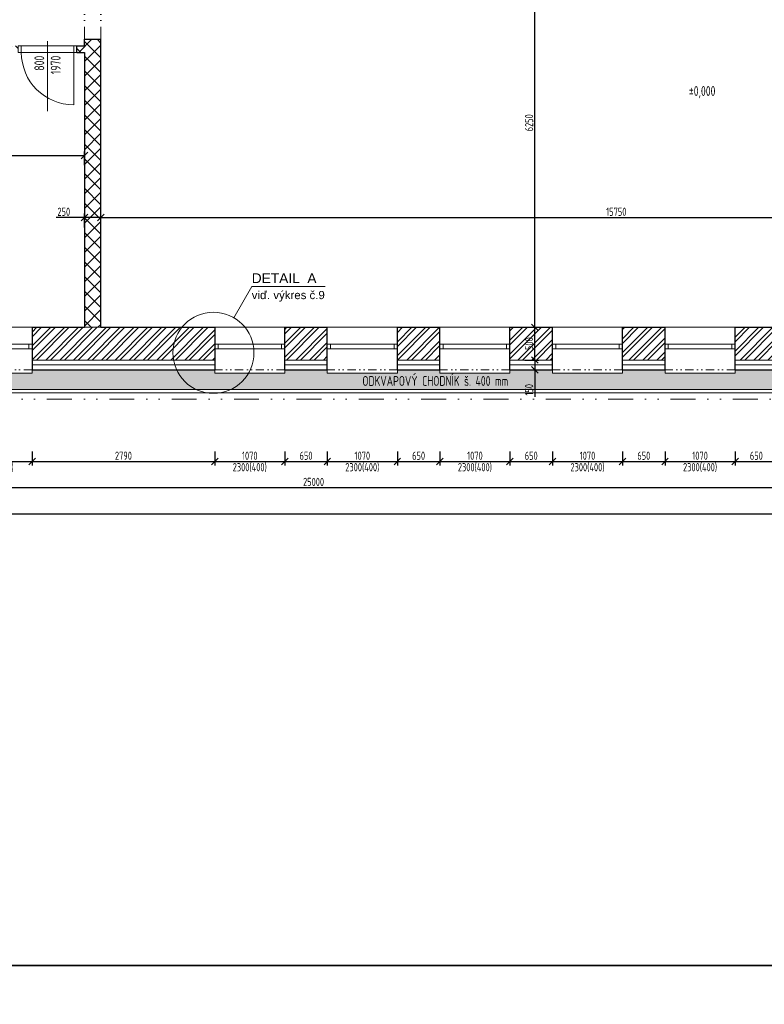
# Model space of a CAD drawing. Header units: millimetres. Extents: x -66400 to 220000, y -39950 to 48800.
# Tile 12 of 48: x 8510 to 19886, y -9844 to 5200. Entities that reach past the tile are written whole.
import ezdxf

# ---------------------------------------------------------------- set-up
doc = ezdxf.new("R2010")
doc.units = ezdxf.units.MM
doc.linetypes.add('DIVIDE', pattern=[31.75, 12.7, -6.35, 0, -6.35, 0, -6.35])
doc.layers.get('Defpoints').update_dxf_attribs({"color": 161})
for name, color, linetype, lineweight in [('A koty', 7, 'Continuous', 5), ('A nad', 7, 'DIVIDE', 9), ('A okná-dvere', 144, 'Continuous', 9), ('A steny', 30, 'Continuous', 30), ('A tenkeciary', 8, 'Continuous', 9), ('A tepel.izolacia', 7, 'BATTING', 5)]:
    doc.layers.add(name, color=color, linetype=linetype, lineweight=lineweight)
doc.layers.add('A srafy', color=7, linetype='Continuous', lineweight=5, true_color=0x7a7a7a)
doc.styles.add('ARIAL', font='arial.ttf', dxfattribs={"height": 2})
doc.styles.add('ISOCP', font='isocp.shx', dxfattribs={"width": 0.8})
doc.linetypes.add('BATTING', pattern='A,0.00254,-2.54,[134,ltypeshp.shx,S=2.54,R=0,X=-2.54,Y=0],-5.08,[134,ltypeshp.shx,S=2.54,R=180,X=2.54,Y=0],-2.54', length=10.16254)
doc.dimstyles.new('50', dxfattribs={"dimscale": 50, "dimtxt": 2.5, "dimasz": 2, "dimexe": 1.25, "dimexo": 3, "dimgap": 0.5, "dimtad": 1, "dimdec": 0, "dimrnd": 5, "dimtxsty": 'ISOCP', "dimblk": 'OBLIQUE', "dimcen": 1.4, "dimclrd": 256, "dimclre": 256, "dimclrt": 256, "dimadec": 0, "dimazin": 0, "dimtfac": 1, "dimtdec": 0, "dimtix": 1, "dimtmove": 2, "dimatfit": 0, "dimfxl": 0, "dimarcsym": 0})

# ---------------------------------------------------------------- blocks, each defined once
blk = doc.blocks.new('_Oblique')
at = {"color": 0, "linetype": 'ByBlock', "lineweight": -2}
blk.add_line((-0.5, -0.5), (0.5, 0.5), dxfattribs=at)
blk = doc.blocks.new('*D215')
at = {"layer": 'A koty', "lineweight": -2, "transparency": 16777216}
for p, q in [((7630, -1400), (7630, -1612.5)), ((8700, -1400), (8700, -1612.5)), ((7630, -1550), (8700, -1550))]:
    blk.add_line(p, q, dxfattribs=at)
at = {"layer": 'Defpoints', "color": 0, "transparency": 16777216}
for p in [(7630, -150), (8700, -150), (8700, -1550)]:
    blk.add_point(p, dxfattribs=at)
at = {"layer": 'A koty', "lineweight": -2, "transparency": 16777216, "xscale": 100, "yscale": 100, "zscale": 100, "rotation": 180}
blk.add_blockref('_Oblique', (7630, -1550), dxfattribs=at)
at = {"layer": 'A koty', "lineweight": -2, "transparency": 16777216, "xscale": 100, "yscale": 100, "zscale": 100}
blk.add_blockref('_Oblique', (8700, -1550), dxfattribs=at)
at = {"layer": 'A koty', "transparency": 16777216, "char_height": 125, "attachment_point": 5, "style": 'ISOCP'}
for s, insert in [('1070', (8165, -1462.5)), ('1900(800)', (8165, -1643.75))]:
    blk.add_mtext(s, dxfattribs=dict(at, insert=insert))
blk = doc.blocks.new('*D216')
at = {"layer": 'A koty', "lineweight": -2, "transparency": 16777216}
for p, q in [((8700, -1400), (8700, -1612)), ((11490, -1400), (11490, -1612)), ((8700, -1550), (11490, -1550))]:
    blk.add_line(p, q, dxfattribs=at)
at = {"layer": 'Defpoints', "color": 0, "transparency": 16777216}
for p in [(8700, -150), (11490, -150), (11490, -1550)]:
    blk.add_point(p, dxfattribs=at)
at = {"layer": 'A koty', "lineweight": -2, "transparency": 16777216, "xscale": 100, "yscale": 100, "zscale": 100, "rotation": 180}
blk.add_blockref('_Oblique', (8700, -1550), dxfattribs=at)
at = {"layer": 'A koty', "lineweight": -2, "transparency": 16777216, "xscale": 100, "yscale": 100, "zscale": 100}
blk.add_blockref('_Oblique', (11490, -1550), dxfattribs=at)
at = {"layer": 'A koty', "transparency": 16777216, "insert": (10095, -1462), "char_height": 125, "attachment_point": 5, "style": 'ISOCP'}
blk.add_mtext('2790', dxfattribs=at)
blk = doc.blocks.new('*D217')
at = {"layer": 'A koty', "lineweight": -2, "transparency": 16777216}
for p, q in [((11490, -1400), (11490, -1612.5)), ((12560, -1400), (12560, -1612.5)), ((11490, -1550), (12560, -1550))]:
    blk.add_line(p, q, dxfattribs=at)
at = {"layer": 'Defpoints', "color": 0, "transparency": 16777216}
for p in [(11490, -150), (12560, -150), (12560, -1550)]:
    blk.add_point(p, dxfattribs=at)
at = {"layer": 'A koty', "lineweight": -2, "transparency": 16777216, "xscale": 100, "yscale": 100, "zscale": 100, "rotation": 180}
blk.add_blockref('_Oblique', (11490, -1550), dxfattribs=at)
at = {"layer": 'A koty', "lineweight": -2, "transparency": 16777216, "xscale": 100, "yscale": 100, "zscale": 100}
blk.add_blockref('_Oblique', (12560, -1550), dxfattribs=at)
at = {"layer": 'A koty', "transparency": 16777216, "char_height": 125, "attachment_point": 5, "style": 'ISOCP'}
for s, insert in [('1070', (12025, -1462.5)), ('2300(400)', (12025, -1643.75))]:
    blk.add_mtext(s, dxfattribs=dict(at, insert=insert))
blk = doc.blocks.new('*D218')
at = {"layer": 'A koty', "lineweight": -2, "transparency": 16777216}
for p, q in [((12560, -1400), (12560, -1612.5)), ((13210, -1400), (13210, -1612.5)), ((12560, -1550), (13210, -1550))]:
    blk.add_line(p, q, dxfattribs=at)
at = {"layer": 'Defpoints', "color": 0, "transparency": 16777216}
for p in [(12560, -150), (13210, -150), (13210, -1550)]:
    blk.add_point(p, dxfattribs=at)
at = {"layer": 'A koty', "lineweight": -2, "transparency": 16777216, "xscale": 100, "yscale": 100, "zscale": 100, "rotation": 180}
blk.add_blockref('_Oblique', (12560, -1550), dxfattribs=at)
at = {"layer": 'A koty', "lineweight": -2, "transparency": 16777216, "xscale": 100, "yscale": 100, "zscale": 100}
blk.add_blockref('_Oblique', (13210, -1550), dxfattribs=at)
at = {"layer": 'A koty', "transparency": 16777216, "insert": (12885, -1462.5), "char_height": 125, "attachment_point": 5, "style": 'ISOCP'}
blk.add_mtext('650', dxfattribs=at)
blk = doc.blocks.new('*D219')
at = {"layer": 'A koty', "lineweight": -2, "transparency": 16777216}
for p, q in [((13210, -1400), (13210, -1612.5)), ((14280, -1400), (14280, -1612.5)), ((13210, -1550), (14280, -1550))]:
    blk.add_line(p, q, dxfattribs=at)
at = {"layer": 'Defpoints', "color": 0, "transparency": 16777216}
for p in [(13210, -150), (14280, -150), (14280, -1550)]:
    blk.add_point(p, dxfattribs=at)
at = {"layer": 'A koty', "lineweight": -2, "transparency": 16777216, "xscale": 100, "yscale": 100, "zscale": 100, "rotation": 180}
blk.add_blockref('_Oblique', (13210, -1550), dxfattribs=at)
at = {"layer": 'A koty', "lineweight": -2, "transparency": 16777216, "xscale": 100, "yscale": 100, "zscale": 100}
blk.add_blockref('_Oblique', (14280, -1550), dxfattribs=at)
at = {"layer": 'A koty', "transparency": 16777216, "char_height": 125, "attachment_point": 5, "style": 'ISOCP'}
for s, insert in [('1070', (13745, -1462.5)), ('2300(400)', (13745, -1643.75))]:
    blk.add_mtext(s, dxfattribs=dict(at, insert=insert))
blk = doc.blocks.new('*D220')
at = {"layer": 'A koty', "lineweight": -2, "transparency": 16777216}
for p, q in [((14280, -1400), (14280, -1612.5)), ((14930, -1400), (14930, -1612.5)), ((14280, -1550), (14930, -1550))]:
    blk.add_line(p, q, dxfattribs=at)
at = {"layer": 'Defpoints', "color": 0, "transparency": 16777216}
for p in [(14280, -150), (14930, -150), (14930, -1550)]:
    blk.add_point(p, dxfattribs=at)
at = {"layer": 'A koty', "lineweight": -2, "transparency": 16777216, "xscale": 100, "yscale": 100, "zscale": 100, "rotation": 180}
blk.add_blockref('_Oblique', (14280, -1550), dxfattribs=at)
at = {"layer": 'A koty', "lineweight": -2, "transparency": 16777216, "xscale": 100, "yscale": 100, "zscale": 100}
blk.add_blockref('_Oblique', (14930, -1550), dxfattribs=at)
at = {"layer": 'A koty', "transparency": 16777216, "insert": (14605, -1462.5), "char_height": 125, "attachment_point": 5, "style": 'ISOCP'}
blk.add_mtext('650', dxfattribs=at)
blk = doc.blocks.new('*D221')
at = {"layer": 'A koty', "lineweight": -2, "transparency": 16777216}
for p, q in [((14930, -1400), (14930, -1612.5)), ((16000, -1400), (16000, -1612.5)), ((14930, -1550), (16000, -1550))]:
    blk.add_line(p, q, dxfattribs=at)
at = {"layer": 'Defpoints', "color": 0, "transparency": 16777216}
for p in [(14930, -150), (16000, -150), (16000, -1550)]:
    blk.add_point(p, dxfattribs=at)
at = {"layer": 'A koty', "lineweight": -2, "transparency": 16777216, "xscale": 100, "yscale": 100, "zscale": 100, "rotation": 180}
blk.add_blockref('_Oblique', (14930, -1550), dxfattribs=at)
at = {"layer": 'A koty', "lineweight": -2, "transparency": 16777216, "xscale": 100, "yscale": 100, "zscale": 100}
blk.add_blockref('_Oblique', (16000, -1550), dxfattribs=at)
at = {"layer": 'A koty', "transparency": 16777216, "char_height": 125, "attachment_point": 5, "style": 'ISOCP'}
for s, insert in [('1070', (15465, -1462.5)), ('2300(400)', (15465, -1643.75))]:
    blk.add_mtext(s, dxfattribs=dict(at, insert=insert))
blk = doc.blocks.new('*D222')
at = {"layer": 'A koty', "lineweight": -2, "transparency": 16777216}
for p, q in [((16000, -1400), (16000, -1612.5)), ((16650, -1400), (16650, -1612.5)), ((16000, -1550), (16650, -1550))]:
    blk.add_line(p, q, dxfattribs=at)
at = {"layer": 'Defpoints', "color": 0, "transparency": 16777216}
for p in [(16000, -150), (16650, -150), (16650, -1550)]:
    blk.add_point(p, dxfattribs=at)
at = {"layer": 'A koty', "lineweight": -2, "transparency": 16777216, "xscale": 100, "yscale": 100, "zscale": 100, "rotation": 180}
blk.add_blockref('_Oblique', (16000, -1550), dxfattribs=at)
at = {"layer": 'A koty', "lineweight": -2, "transparency": 16777216, "xscale": 100, "yscale": 100, "zscale": 100}
blk.add_blockref('_Oblique', (16650, -1550), dxfattribs=at)
at = {"layer": 'A koty', "transparency": 16777216, "insert": (16325, -1462.5), "char_height": 125, "attachment_point": 5, "style": 'ISOCP'}
blk.add_mtext('650', dxfattribs=at)
blk = doc.blocks.new('*D223')
at = {"layer": 'A koty', "lineweight": -2, "transparency": 16777216}
for p, q in [((16650, -1400), (16650, -1612.5)), ((17720, -1400), (17720, -1612.5)), ((16650, -1550), (17720, -1550))]:
    blk.add_line(p, q, dxfattribs=at)
at = {"layer": 'Defpoints', "color": 0, "transparency": 16777216}
for p in [(16650, -150), (17720, -150), (17720, -1550)]:
    blk.add_point(p, dxfattribs=at)
at = {"layer": 'A koty', "lineweight": -2, "transparency": 16777216, "xscale": 100, "yscale": 100, "zscale": 100, "rotation": 180}
blk.add_blockref('_Oblique', (16650, -1550), dxfattribs=at)
at = {"layer": 'A koty', "lineweight": -2, "transparency": 16777216, "xscale": 100, "yscale": 100, "zscale": 100}
blk.add_blockref('_Oblique', (17720, -1550), dxfattribs=at)
at = {"layer": 'A koty', "transparency": 16777216, "char_height": 125, "attachment_point": 5, "style": 'ISOCP'}
for s, insert in [('1070', (17185, -1462.5)), ('2300(400)', (17185, -1643.75))]:
    blk.add_mtext(s, dxfattribs=dict(at, insert=insert))
blk = doc.blocks.new('*D224')
at = {"layer": 'A koty', "lineweight": -2, "transparency": 16777216}
for p, q in [((17720, -1400), (17720, -1612.5)), ((18370, -1400), (18370, -1612.5)), ((17720, -1550), (18370, -1550))]:
    blk.add_line(p, q, dxfattribs=at)
at = {"layer": 'Defpoints', "color": 0, "transparency": 16777216}
for p in [(17720, -150), (18370, -150), (18370, -1550)]:
    blk.add_point(p, dxfattribs=at)
at = {"layer": 'A koty', "lineweight": -2, "transparency": 16777216, "xscale": 100, "yscale": 100, "zscale": 100, "rotation": 180}
blk.add_blockref('_Oblique', (17720, -1550), dxfattribs=at)
at = {"layer": 'A koty', "lineweight": -2, "transparency": 16777216, "xscale": 100, "yscale": 100, "zscale": 100}
blk.add_blockref('_Oblique', (18370, -1550), dxfattribs=at)
at = {"layer": 'A koty', "transparency": 16777216, "insert": (18045, -1462.5), "char_height": 125, "attachment_point": 5, "style": 'ISOCP'}
blk.add_mtext('650', dxfattribs=at)
blk = doc.blocks.new('*D225')
at = {"layer": 'A koty', "lineweight": -2, "transparency": 16777216}
for p, q in [((18370, -1400), (18370, -1612.5)), ((19440, -1400), (19440, -1612.5)), ((18370, -1550), (19440, -1550))]:
    blk.add_line(p, q, dxfattribs=at)
at = {"layer": 'Defpoints', "color": 0, "transparency": 16777216}
for p in [(18370, -150), (19440, -150), (19440, -1550)]:
    blk.add_point(p, dxfattribs=at)
at = {"layer": 'A koty', "lineweight": -2, "transparency": 16777216, "xscale": 100, "yscale": 100, "zscale": 100, "rotation": 180}
blk.add_blockref('_Oblique', (18370, -1550), dxfattribs=at)
at = {"layer": 'A koty', "lineweight": -2, "transparency": 16777216, "xscale": 100, "yscale": 100, "zscale": 100}
blk.add_blockref('_Oblique', (19440, -1550), dxfattribs=at)
at = {"layer": 'A koty', "transparency": 16777216, "char_height": 125, "attachment_point": 5, "style": 'ISOCP'}
for s, insert in [('1070', (18905, -1462.5)), ('2300(400)', (18905, -1643.75))]:
    blk.add_mtext(s, dxfattribs=dict(at, insert=insert))
blk = doc.blocks.new('*D226')
at = {"layer": 'A koty', "lineweight": -2, "transparency": 16777216}
for p, q in [((19440, -1400), (19440, -1612.5)), ((20090, -1400), (20090, -1612.5)), ((19440, -1550), (20090, -1550))]:
    blk.add_line(p, q, dxfattribs=at)
at = {"layer": 'Defpoints', "color": 0, "transparency": 16777216}
for p in [(19440, -150), (20090, -150), (20090, -1550)]:
    blk.add_point(p, dxfattribs=at)
at = {"layer": 'A koty', "lineweight": -2, "transparency": 16777216, "xscale": 100, "yscale": 100, "zscale": 100, "rotation": 180}
blk.add_blockref('_Oblique', (19440, -1550), dxfattribs=at)
at = {"layer": 'A koty', "lineweight": -2, "transparency": 16777216, "xscale": 100, "yscale": 100, "zscale": 100}
blk.add_blockref('_Oblique', (20090, -1550), dxfattribs=at)
at = {"layer": 'A koty', "transparency": 16777216, "insert": (19765, -1462.5), "char_height": 125, "attachment_point": 5, "style": 'ISOCP'}
blk.add_mtext('650', dxfattribs=at)
blk = doc.blocks.new('*D248')
at = {"layer": 'A koty', "lineweight": -2, "transparency": 16777216}
for p, q in [((500, -1800), (500, -2012)), ((25500, -1800), (25500, -2012)), ((500, -1950), (25500, -1950))]:
    blk.add_line(p, q, dxfattribs=at)
at = {"layer": 'Defpoints', "color": 0, "transparency": 16777216}
for p in [(500, 500), (25500, 500), (25500, -1950)]:
    blk.add_point(p, dxfattribs=at)
at = {"layer": 'A koty', "lineweight": -2, "transparency": 16777216, "xscale": 100, "yscale": 100, "zscale": 100, "rotation": 180}
blk.add_blockref('_Oblique', (500, -1950), dxfattribs=at)
at = {"layer": 'A koty', "lineweight": -2, "transparency": 16777216, "xscale": 100, "yscale": 100, "zscale": 100}
blk.add_blockref('_Oblique', (25500, -1950), dxfattribs=at)
at = {"layer": 'A koty', "transparency": 16777216, "insert": (13000, -1862), "char_height": 125, "attachment_point": 5, "style": 'ISOCP'}
blk.add_mtext('25000', dxfattribs=at)
blk = doc.blocks.new('*D251')
at = {"layer": 'A koty', "lineweight": -2, "transparency": 16777216}
for p, q in [((-150, -300), (-150, -2412)), ((46149, -300), (46149, -2412)), ((-150, -2350), (46149, -2350))]:
    blk.add_line(p, q, dxfattribs=at)
at = {"layer": 'Defpoints', "color": 0, "transparency": 16777216}
for p in [(-150, -150), (46149, -150), (46149, -2350)]:
    blk.add_point(p, dxfattribs=at)
at = {"layer": 'A koty', "lineweight": -2, "transparency": 16777216, "xscale": 100, "yscale": 100, "zscale": 100, "rotation": 180}
blk.add_blockref('_Oblique', (-150, -2350), dxfattribs=at)
at = {"layer": 'A koty', "lineweight": -2, "transparency": 16777216, "xscale": 100, "yscale": 100, "zscale": 100}
blk.add_blockref('_Oblique', (46149, -2350), dxfattribs=at)
at = {"layer": 'A koty', "transparency": 16777216, "insert": (22925, -2262), "char_height": 125, "attachment_point": 5, "style": 'ISOCP'}
blk.add_mtext('46300', dxfattribs=at)
blk = doc.blocks.new('*D255')
at = {"layer": 'A koty', "lineweight": -2, "transparency": 16777216}
for p, q in [((6350, 2976), (6350, 3188)), ((9500, 2976), (9500, 3188)), ((6350, 3126), (9500, 3126))]:
    blk.add_line(p, q, dxfattribs=at)
at = {"layer": 'Defpoints', "color": 0, "transparency": 16777216}
for p in [(9500, 3126), (6350, 500), (9500, 500)]:
    blk.add_point(p, dxfattribs=at)
at = {"layer": 'A koty', "lineweight": -2, "transparency": 16777216, "xscale": 100, "yscale": 100, "zscale": 100, "rotation": 180}
blk.add_blockref('_Oblique', (6350, 3126), dxfattribs=at)
at = {"layer": 'A koty', "lineweight": -2, "transparency": 16777216, "xscale": 100, "yscale": 100, "zscale": 100}
blk.add_blockref('_Oblique', (9500, 3126), dxfattribs=at)
at = {"layer": 'A koty', "transparency": 16777216, "insert": (7925, 3213), "char_height": 125, "attachment_point": 5, "style": 'ISOCP'}
blk.add_mtext('3150', dxfattribs=at)
blk = doc.blocks.new('*D256')
at = {"layer": 'A koty', "lineweight": -2, "transparency": 16777216}
for p, q in [((9500, 2177), (9067, 2177)), ((9500, 2027), (9500, 2240)), ((9750, 2177), (9500, 2177)), ((9750, 2027), (9750, 2240)), ((9750, 2177), (9850, 2177))]:
    blk.add_line(p, q, dxfattribs=at)
at = {"layer": 'Defpoints', "color": 0, "transparency": 16777216}
for p in [(9750, 2177), (9500, 500), (9750, 500)]:
    blk.add_point(p, dxfattribs=at)
at = {"layer": 'A koty', "lineweight": -2, "transparency": 16777216, "xscale": 100, "yscale": 100, "zscale": 100}
blk.add_blockref('_Oblique', (9500, 2177), dxfattribs=at)
at = {"layer": 'A koty', "lineweight": -2, "transparency": 16777216, "xscale": 100, "yscale": 100, "zscale": 100, "rotation": 180}
blk.add_blockref('_Oblique', (9750, 2177), dxfattribs=at)
at = {"layer": 'A koty', "transparency": 16777216, "insert": (9184, 2265), "char_height": 125, "attachment_point": 5, "style": 'ISOCP'}
blk.add_mtext('250', dxfattribs=at)
blk = doc.blocks.new('*D257')
at = {"layer": 'A koty', "lineweight": -2, "transparency": 16777216}
for p, q in [((9750, 2027), (9750, 2240)), ((9750, 2177), (25500, 2177)), ((25500, 2027), (25500, 2240))]:
    blk.add_line(p, q, dxfattribs=at)
at = {"layer": 'Defpoints', "color": 0, "transparency": 16777216}
for p in [(25500, 2177), (9750, 500), (25500, 500)]:
    blk.add_point(p, dxfattribs=at)
at = {"layer": 'A koty', "lineweight": -2, "transparency": 16777216, "xscale": 100, "yscale": 100, "zscale": 100, "rotation": 180}
blk.add_blockref('_Oblique', (9750, 2177), dxfattribs=at)
at = {"layer": 'A koty', "lineweight": -2, "transparency": 16777216, "xscale": 100, "yscale": 100, "zscale": 100}
blk.add_blockref('_Oblique', (25500, 2177), dxfattribs=at)
at = {"layer": 'A koty', "transparency": 16777216, "insert": (17625, 2265), "char_height": 125, "attachment_point": 5, "style": 'ISOCP'}
blk.add_mtext('15750', dxfattribs=at)
blk = doc.blocks.new('*D290')
at = {"layer": 'A koty', "lineweight": -2, "transparency": 16777216}
for p, q in [((16230, 500), (16443, 500)), ((16380, 0), (16380, 500)), ((16230, 0), (16443, 0))]:
    blk.add_line(p, q, dxfattribs=at)
at = {"layer": 'Defpoints', "color": 0, "transparency": 16777216}
for p in [(16000, 500), (16380, 500), (16000, 0)]:
    blk.add_point(p, dxfattribs=at)
at = {"layer": 'A koty', "lineweight": -2, "transparency": 16777216, "xscale": 100, "yscale": 100, "zscale": 100}
for p, rotation in [((16380, 500), 90), ((16380, 0), 270)]:
    blk.add_blockref('_Oblique', p, dxfattribs=dict(at, rotation=rotation))
at = {"layer": 'A koty', "transparency": 16777216, "insert": (16293, 250), "char_height": 125, "attachment_point": 5, "rotation": 90, "style": 'ISOCP'}
blk.add_mtext('500', dxfattribs=at)
blk = doc.blocks.new('*D291')
at = {"layer": 'A koty', "lineweight": -2, "transparency": 16777216}
for p, q in [((16530, 6750), (16318, 6750)), ((16380, 500), (16380, 6750)), ((16230, 500), (16443, 500))]:
    blk.add_line(p, q, dxfattribs=at)
at = {"layer": 'Defpoints', "color": 0, "transparency": 16777216}
for p in [(16380, 6750), (19750, 6750), (16000, 500)]:
    blk.add_point(p, dxfattribs=at)
at = {"layer": 'A koty', "lineweight": -2, "transparency": 16777216, "xscale": 100, "yscale": 100, "zscale": 100}
for p, rotation in [((16380, 6750), 90), ((16380, 500), 270)]:
    blk.add_blockref('_Oblique', p, dxfattribs=dict(at, rotation=rotation))
at = {"layer": 'A koty', "transparency": 16777216, "insert": (16293, 3625), "char_height": 125, "attachment_point": 5, "rotation": 90, "style": 'ISOCP'}
blk.add_mtext('6250', dxfattribs=at)
blk = doc.blocks.new('*D203')
at = {"layer": 'A koty', "lineweight": -2, "transparency": 16777216}
for p, q in [((38700, 14150), (-2862.5, 14150)), ((-2800, -150), (-2800, 14150)), ((-300, -150), (-2862.5, -150))]:
    blk.add_line(p, q, dxfattribs=at)
at = {"layer": 'Defpoints', "color": 0, "transparency": 16777216}
for p in [(-2800, 14150), (38850, 14150), (-150, -150)]:
    blk.add_point(p, dxfattribs=at)
at = {"layer": 'A koty', "lineweight": -2, "transparency": 16777216, "xscale": 100, "yscale": 100, "zscale": 100}
for p, rotation in [((-2800, 14150), 90), ((-2800, -150), 270)]:
    blk.add_blockref('_Oblique', p, dxfattribs=dict(at, rotation=rotation))
at = {"layer": 'A koty', "transparency": 16777216, "insert": (-2887.5, 7150), "char_height": 125, "attachment_point": 5, "rotation": 90, "style": 'ISOCP'}
blk.add_mtext('14300', dxfattribs=at)
blk = doc.blocks.new('*D384')
at = {"layer": 'A koty', "lineweight": -2, "transparency": 16777216}
for p, q in [((16230, 0), (16443, 0)), ((16380, 0), (16380, 100)), ((16380, 0), (16380, -150)), ((16230, -150), (16443, -150)), ((16380, -150), (16380, -560))]:
    blk.add_line(p, q, dxfattribs=at)
at = {"layer": 'Defpoints', "color": 0, "transparency": 16777216}
for p in [(16000, 0), (16000, -150), (16380, -150)]:
    blk.add_point(p, dxfattribs=at)
at = {"layer": 'A koty', "lineweight": -2, "transparency": 16777216, "xscale": 100, "yscale": 100, "zscale": 100}
for p, rotation in [((16380, 0), 270), ((16380, -150), 90)]:
    blk.add_blockref('_Oblique', p, dxfattribs=dict(at, rotation=rotation))
at = {"layer": 'A koty', "transparency": 16777216, "insert": (16293, -455), "char_height": 125, "attachment_point": 5, "rotation": 90, "style": 'ISOCP'}
blk.add_mtext('150', dxfattribs=at)

msp = doc.modelspace()

# ---------------------------------------------------------------- hatches: boundary and pattern name
at = {"layer": 'A srafy'}
h = msp.add_hatch(dxfattribs=at)
h.set_pattern_fill('ANSI37', color=256, scale=50)
h.paths.add_polyline_path([(9750, 4900), (9500, 4900), (9500, 4800), (9385, 4800), (9385, 4700), (9500, 4700), (9500, 500), (9750, 500)])
h.paths.add_polyline_path([(8485, 4800), (3385, 4800), (3385, 4700), (6250, 4700), (6250, 500), (6350, 500), (6350, 4700), (8485, 4700)])
h.paths.add_polyline_path([(2485, 4800), (500, 4800), (500, 4700), (2485, 4700)])
h.paths.add_polyline_path([(10000, 7000), (9750, 7000), (9750, 10500), (9500, 10500), (9500, 6100), (9750, 6100), (9750, 6750), (10000, 6750)])
h.paths.add_polyline_path([(19750, 7000), (19500, 7000), (19500, 10500), (19250, 10500), (19250, 7000), (10900, 7000), (10900, 6750), (19750, 6750)])
h.paths.add_polyline_path([(25500, 7000), (20650, 7000), (20650, 6750), (25500, 6750)])
at = {"layer": 'A srafy', "true_color": 0xf0300a}
h = msp.add_hatch(dxfattribs=at)
h.set_pattern_fill('GRAVEL', color=20, scale=15, angle=45)
h.paths.add_polyline_path([(-150, 3980), (-200, 3980), (-200, 4510), (-150, 4510), (-150, 4700), (-462.5, 4700), (-437.5, -450), (34025, -450), (34000, -150), (31950, -150), (31950, -200), (30800, -200), (30800, -150), (30250, -150), (30250, -200), (29100, -200), (29100, -150), (28550, -150), (28550, -200), (27400, -200), (27400, -150), (24600, -150), (24600, -200), (23530, -200), (23530, -150), (22880, -150), (22880, -200), (21810, -200), (21810, -150), (21160, -150), (21160, -200), (20090, -200), (20090, -150), (19440, -150), (19440, -200), (18370, -200), (18370, -150), (17720, -150), (17720, -200), (16650, -200), (16650, -150), (16000, -150), (16000, -200), (14930, -200), (14930, -150), (14280, -150), (14280, -200), (13210, -200), (13210, -150), (12560, -150), (12560, -200), (11490, -200), (11490, -150), (8700, -150), (8700, -200), (7630, -200), (7630, -150), (5070, -150), (5070, -200), (4000, -200), (4000, -150), (-150, -150), (-150, 2200), (-200, 2200), (-200, 2730), (-150, 2730)])
at = {"layer": 'A srafy'}
h = msp.add_hatch(dxfattribs=at)
h.set_pattern_fill('ZDIVO-OBECNE', color=256, scale=50)
h.set_pattern_definition([(45, (0, 0), (-106.066, 106.066), []), (45, (70.71, 0), (-106.066, 106.066), [])])
h.paths.add_polyline_path([(7630, 0), (7630, 500), (6350, 500), (6250, 500), (5070, 500), (5070, 0)])
h.paths.add_polyline_path([(8700, 500), (8700, 0), (11490, 0), (11490, 500), (9750, 500), (9500, 500)])
h.paths.add_polyline_path([(12560, 500), (12560, 0), (13210, 0), (13210, 500)])
h.paths.add_polyline_path([(14280, 500), (14280, 0), (14930, 0), (14930, 500)])
h.paths.add_polyline_path([(16650, 0), (16650, 500), (16000, 500), (16000, 0)])
h.paths.add_polyline_path([(17720, 500), (17720, 0), (18370, 0), (18370, 500)])
h.paths.add_polyline_path([(19440, 500), (19440, 0), (20090, 0), (20090, 500)])
h.paths.add_polyline_path([(21160, 500), (21160, 0), (21810, 0), (21810, 500)])
h.paths.add_polyline_path([(22880, 500), (22880, 0), (23530, 0), (23530, 500)])

# ---------------------------------------------------------------- linework, layer by layer
at = {"layer": 'A koty'}
for p, q in [((8935, 3800), (8935, 4870)), ((11779.3, 647.2), (12055.1, 1125.4)), ((12055.1, 1125.4), (13175.1, 1125.4))]:
    msp.add_line(p, q, dxfattribs=at)
msp.add_circle((11470, 111.1), 618.9, dxfattribs=at)
at = {"layer": 'A nad', "ltscale": 15}
for p, q in [((9500, 4900), (9500, 6100)), ((9750, 4900), (9750, 6100))]:
    msp.add_line(p, q, dxfattribs=at)
at = {"layer": 'A nad', "ltscale": 10}
for p, q in [((8700, -150), (7630, -150)), ((12560, -150), (11490, -150)), ((14280, -150), (13210, -150)), ((16000, -150), (14930, -150)), ((17720, -150), (16650, -150)), ((19440, -150), (18370, -150))]:
    msp.add_line(p, q, dxfattribs=at)
at = {"layer": 'A nad', "ltscale": 30}
msp.add_lwpolyline([(46600, 14600), (38400, 14600), (38400, 11600), (-600, 11600), (-600, -600), (46600, -600)], close=True, dxfattribs=at)
at = {"layer": 'A okná-dvere'}
msp.add_line((9335, 4700), (9335, 3900), dxfattribs=at)
for points in [[(8535, 4700), (8485, 4700), (8485, 4800), (8535, 4800)], [(9335, 4800), (8535, 4800), (8535, 4700), (9335, 4700)], [(9385, 4700), (9335, 4700), (9335, 4800), (9385, 4800)], [(7680, 170), (8650, 170), (8650, 240), (7680, 240)], [(8650, 240), (8700, 240), (8700, 170), (8650, 170)], [(11490, 240), (11540, 240), (11540, 170), (11490, 170)], [(11540, 170), (12510, 170), (12510, 240), (11540, 240)], [(12510, 240), (12560, 240), (12560, 170), (12510, 170)], [(13210, 240), (13260, 240), (13260, 170), (13210, 170)], [(13260, 170), (14230, 170), (14230, 240), (13260, 240)], [(14230, 240), (14280, 240), (14280, 170), (14230, 170)], [(14930, 240), (14980, 240), (14980, 170), (14930, 170)], [(14980, 170), (15950, 170), (15950, 240), (14980, 240)], [(15950, 240), (16000, 240), (16000, 170), (15950, 170)], [(16650, 240), (16700, 240), (16700, 170), (16650, 170)], [(16700, 170), (17670, 170), (17670, 240), (16700, 240)], [(17670, 240), (17720, 240), (17720, 170), (17670, 170)], [(18370, 240), (18420, 240), (18420, 170), (18370, 170)], [(18420, 170), (19390, 170), (19390, 240), (18420, 240)], [(19390, 240), (19440, 240), (19440, 170), (19390, 170)]]:
    msp.add_lwpolyline(points, close=True, dxfattribs=at)
msp.add_arc((9335, 4700), 800, 180, 270, dxfattribs=at)
at = {"layer": 'A steny'}
for p, q in [((9500, 4800), (9500, 4900)), ((9500, 4900), (9750, 4900)), ((9750, 500), (9750, 4900)), ((9385, 4700), (9385, 4800)), ((9385, 4800), (9500, 4800)), ((9385, 4700), (9500, 4700)), ((9500, 4700), (9500, 500)), ((8700, 500), (9500, 500)), ((8700, 500), (8700, -150)), ((9750, 500), (11490, 500)), ((11490, 500), (11490, -150)), ((12560, 500), (13210, 500)), ((12560, -150), (12560, 500)), ((13210, -150), (13210, 500)), ((14280, 500), (14930, 500)), ((14280, -150), (14280, 500)), ((14930, -150), (14930, 500)), ((16000, 500), (16650, 500)), ((16000, -150), (16000, 500)), ((16650, -150), (16650, 500)), ((17720, 500), (18370, 500)), ((17720, -150), (17720, 500)), ((18370, -150), (18370, 500)), ((19440, 500), (20090, 500)), ((19440, -150), (19440, 500)), ((8700, -150), (11490, -150)), ((12560, -150), (13210, -150)), ((14280, -150), (14930, -150)), ((16000, -150), (16650, -150)), ((17720, -150), (18370, -150)), ((19440, -150), (20090, -150))]:
    msp.add_line(p, q, dxfattribs=at)
at = {"layer": 'A tenkeciary'}
for p, q in [((8700, 500), (7630, 500)), ((9750, 500), (9500, 500)), ((12560, 500), (11490, 500)), ((14280, 500), (13210, 500)), ((16000, 500), (14930, 500)), ((17720, 500), (16650, 500)), ((19440, 500), (18370, 500)), ((11490, 0), (8700, 0)), ((13210, 0), (12560, 0)), ((16650, 0), (16000, 0)), ((18370, 0), (17720, 0)), ((20090, 0), (19440, 0)), ((8700, -200), (8700, -150)), ((11490, -150), (11490, -200)), ((12560, -200), (12560, -150)), ((13210, -150), (13210, -200)), ((14930, 0), (14280, 0)), ((14280, -200), (14280, -150)), ((14930, -150), (14930, -200)), ((16000, -200), (16000, -150)), ((16650, -150), (16650, -200)), ((17720, -200), (17720, -150)), ((18370, -150), (18370, -200)), ((19440, -200), (19440, -150)), ((7630, -200), (8700, -200)), ((11490, -200), (12560, -200)), ((13210, -200), (14280, -200)), ((14930, -200), (16000, -200)), ((16650, -200), (17720, -200)), ((18370, -200), (19440, -200))]:
    msp.add_line(p, q, dxfattribs=at)
for points in [[(-500, 4700), (-500, -500), (34000, -500)], [(-450, 4700), (-450, -450), (34000, -450)]]:
    msp.add_lwpolyline(points, dxfattribs=at)
at = {"layer": 'A tepel.izolacia', "color": 20, "ltscale": 7, "true_color": 0xf0300a}
for p, q in [((11490, -75), (8700, -75)), ((12560, -75), (13210, -75)), ((14280, -75), (14930, -75)), ((16000, -75), (16650, -75)), ((17720, -75), (18370, -75)), ((19440, -75), (20090, -75))]:
    msp.add_line(p, q, dxfattribs=at)
at = {"layer": 'Defpoints'}
for points in [[(-3400, 20450), (49100, 20450), (49100, -9250), (-3400, -9250)], [(-6650, -9250), (56350, -9250), (56350, -38950), (-6650, -38950)]]:
    msp.add_lwpolyline(points, close=True, dxfattribs=at)

# ---------------------------------------------------------------- texts
at = {"insert": (12055.1, 1055.4), "char_height": 125, "attachment_point": 1, "style": 'ARIAL'}
msp.add_mtext('viď. výkres č.9', dxfattribs=at)
at = {"layer": 'A koty', "insert": (8935, 4650), "char_height": 150, "attachment_point": 6, "rotation": 90, "style": 'ISOCP'}
msp.add_mtext_dynamic_manual_height_columns('800\\P1970', width=424.197, gutter_width=800, heights=[0], dxfattribs=at)
at = {"layer": 'A koty', "char_height": 150, "attachment_point": 5, "style": 'ISOCP'}
for s, insert in [('%%P0,000', (18936.8, 4093.1)), ('ODKVAPOVÝ CHODNÍK š. 400 mm', (14860, -320))]:
    msp.add_mtext(s, dxfattribs=dict(at, insert=insert))
at = {"layer": 'A koty', "insert": (12055.1, 1175.4), "char_height": 150, "width": 1232.96, "attachment_point": 7, "style": 'ARIAL'}
msp.add_mtext('DETAIL  A', dxfattribs=at)

# ---------------------------------------------------------------- dimensions: what is measured, and where the dimension line sits
at = {"layer": 'A koty'}
for base, p1, p2, override, picture, middle in [((-2800, 14150), (-150, -150), (38850, 14150), {"dimtmove": 0, "dimfxlon": 0}, '*D203', (-2800, 7150)), ((16380.2, -150), (16000, 0), (16000, -150), {"dimtmove": 0}, '*D384', (16380.2, -455))]:
    dim = msp.add_linear_dim(base=base, p1=p1, p2=p2, angle=90, dimstyle='50', override=override, dxfattribs=at)
    dim.commit()
    dim.dimension.update_dxf_attribs({"geometry": picture, "text_midpoint": middle, "dimtype": 160})
for base, p1, p2, picture, middle in [((16380.2, 6750), (16000, 500), (19750, 6750), '*D291', (16292.7, 3625)), ((16380.2, 500), (16000, 0), (16000, 500), '*D290', (16292.7, 250))]:
    dim = msp.add_linear_dim(base=base, p1=p1, p2=p2, angle=90, dimstyle='50', dxfattribs=at)
    dim.commit()
    dim.dimension.update_dxf_attribs({"geometry": picture, "text_midpoint": middle})
for base, p1, p2, picture, middle in [((9500, 3125.7), (6350, 500), (9500, 500), '*D255', (7925, 3213.2)), ((25500, 2177.3), (9750, 500), (25500, 500), '*D257', (17625, 2264.8)), ((13210, -1550), (12560, -150), (13210, -150), '*D218', (12885, -1462.5)), ((14930, -1550), (14280, -150), (14930, -150), '*D220', (14605, -1462.5)), ((16650, -1550), (16000, -150), (16650, -150), '*D222', (16325, -1462.5)), ((18370, -1550), (17720, -150), (18370, -150), '*D224', (18045, -1462.5)), ((20090, -1550), (19440, -150), (20090, -150), '*D226', (19765, -1462.5))]:
    dim = msp.add_linear_dim(base=base, p1=p1, p2=p2, dimstyle='50', dxfattribs=at)
    dim.commit()
    dim.dimension.update_dxf_attribs({"geometry": picture, "text_midpoint": middle})
for base, p1, p2, override, picture, middle in [((9750, 2177.3), (9500, 500), (9750, 500), {"dimtmove": 0}, '*D256', (9183.7, 2177.3)), ((25500, -1950), (500, 500), (25500, 500), {"dimtmove": 0}, '*D248', (13000, -1950)), ((46149.4607, -2350), (-150, -150), (46149.4607, -150), {"dimtmove": 0, "dimfxlon": 0}, '*D251', (22925, -2350))]:
    dim = msp.add_linear_dim(base=base, p1=p1, p2=p2, dimstyle='50', override=override, dxfattribs=at)
    dim.commit()
    dim.dimension.update_dxf_attribs({"geometry": picture, "text_midpoint": middle, "dimtype": 160})
for base, p1, p2, text, picture, middle in [((8700, -1550), (7630, -150), (8700, -150), '<>\\X1900(800)', '*D215', (8165, -1550)), ((12560, -1550), (11490, -150), (12560, -150), '<>\\X2300(400)', '*D217', (12025, -1550)), ((14280, -1550), (13210, -150), (14280, -150), '<>\\X2300(400)', '*D219', (13745, -1550)), ((16000, -1550), (14930, -150), (16000, -150), '<>\\X2300(400)', '*D221', (15465, -1550)), ((17720, -1550), (16650, -150), (17720, -150), '<>\\X2300(400)', '*D223', (17185, -1550)), ((19440, -1550), (18370, -150), (19440, -150), '<>\\X2300(400)', '*D225', (18905, -1550))]:
    dim = msp.add_linear_dim(base=base, p1=p1, p2=p2, text=text, dimstyle='50', dxfattribs=at)
    dim.commit()
    dim.dimension.update_dxf_attribs({"geometry": picture, "text_midpoint": middle})
dim = msp.add_linear_dim(base=(11490, -1550), p1=(8700, -150), p2=(11490, -150), dimstyle='50', override={"dimtmove": 0}, dxfattribs=at)
dim.commit()
dim.dimension.update_dxf_attribs({"geometry": '*D216', "text_midpoint": (10095, -1462.5)})

doc.saveas('drawing.dxf')
